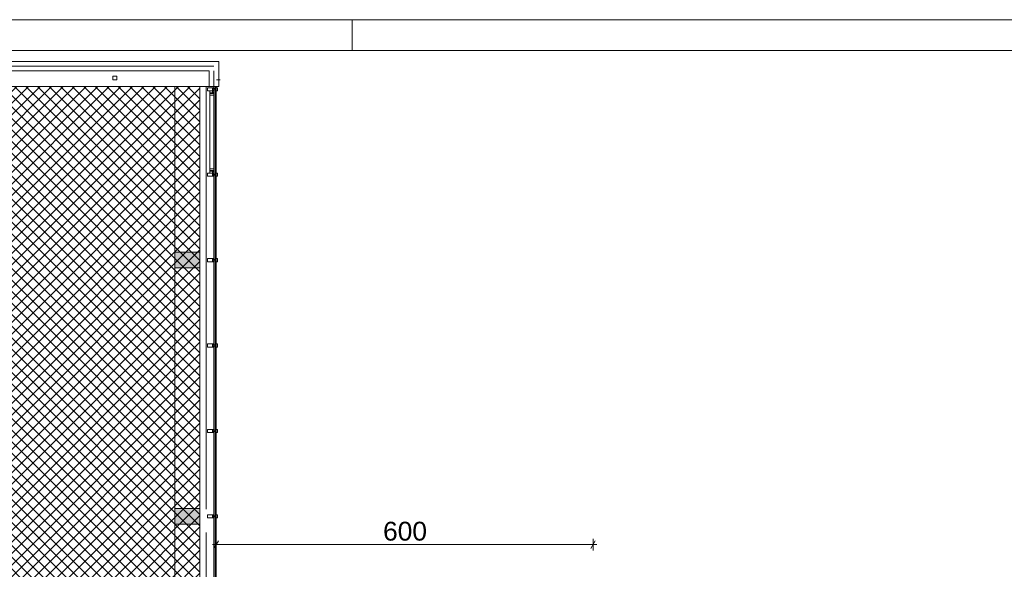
# Paper-space layout 'AP-05 STREFY POŻAROWE I EWAKUACJA - PIETRO 3' of a CAD drawing. Header units: millimetres. Extents: x 0 to 594, y 0 to 450.
# Tile 7 of 12: x 181 to 338, y 362 to 450. Entities that reach past the tile are written whole.
import ezdxf
from ezdxf.xclip import XClip

# ---------------------------------------------------------------- set-up
doc = ezdxf.new("R2010")
doc.units = ezdxf.units.MM
doc.header["$MEASUREMENT"] = 0
doc.header["$XCLIPFRAME"] = 0
doc.linetypes.add('DASHED', pattern=[2000, 1000, -1000])
doc.linetypes.add('DASHED2', pattern=[375, 250, -125])
for name, color, linetype, lineweight in [('A_Arkusz_Nr_pióra__1', 7, 'Continuous', 20), ('A_podkład_Nr_pióra__2', 8, 'Continuous', 13), ('A_wymiary_Nr_pióra__3', 30, 'Continuous', 13)]:
    doc.layers.add(name, color=color, linetype=linetype, lineweight=lineweight)
for name, color, linetype, lineweight, true_color in [('A_Arkusz_Nr_pióra__237', 7, 'Continuous', 5, 0x343434), ('A_podkład_Nr_pióra__254', 7, 'Continuous', 5, 0xfdfdfd), ('A_ppoż proj_Nr_pióra__71', 7, 'Continuous', 5, 0xcbfe65)]:
    doc.layers.add(name, color=color, linetype=linetype, lineweight=lineweight, true_color=true_color)
doc.layers.add('A_podrys', color=7, linetype='Continuous')
doc.styles.add('STYL_AUTOMATYCZNY_4', font='arial.ttf')
doc.linetypes.add('BATTING', pattern='A,0,[1,AP-05 STREFY POŻAROWE I EWAKUACJA - PIETRO 31.Shx,S=4.001,R=0,X=0,Y=0],-4.001,0', length=4.001)

# ---------------------------------------------------------------- blocks, each defined once
blk = doc.blocks.new('Rysunek_1_1', base_point=(-1568.88, -183.16))
at = {"layer": 'A_podkład_Nr_pióra__254', "linetype": 'Continuous', "lineweight": 5, "true_color": 0xfdfdfd}
for points in [[(205.77, 410.47), (209.77, 410.47), (209.77, 412.97), (205.77, 412.97)], [(205.77, 369.67), (209.77, 369.67), (209.77, 372.17), (205.77, 372.17)]]:
    blk.add_hatch(color=7, dxfattribs=at).paths.add_polyline_path(points)
at = {"layer": 'A_ppoż proj_Nr_pióra__71', "linetype": 'Continuous', "lineweight": 5, "true_color": 0xcbfe65}
h = blk.add_hatch(dxfattribs=at)
h.set_pattern_fill('bloczki_betonowe_0001', color=71, style=0, pattern_type=2)
h.set_pattern_definition([(45, (-1568.8778, -183.1554), (-0.9192388, 0.9192388), []), (135, (-1568.8778, -183.1554), (0.9192388, 0.9192388), [])])
h.paths.add_polyline_path([(76.18, 224.62), (76.18, 136.19), (204.68, 136.19), (204.68, 201.22), (215.42, 201.22), (215.42, 264.97), (204.02, 264.97), (204.02, 355.07), (209.77, 355.07), (209.77, 439.37), (173.23, 439.37), (173.23, 353.19), (76.18, 353.19), (76.18, 264.56), (143.73, 264.56), (143.73, 261.41), (165.33, 261.41), (165.33, 228.04), (143.73, 228.04), (143.73, 224.62)])
at = {"layer": 'A_podkład_Nr_pióra__2', "color": 8, "linetype": 'BATTING', "lineweight": 13}
for p, q in [((212, 442.62), (141.27, 442.62)), ((211.97, 439.39), (211.97, 441.87))]:
    blk.add_line(p, q, dxfattribs=at)
at = {"layer": 'A_podkład_Nr_pióra__2', "color": 8, "linetype": 'Continuous', "lineweight": 13}
for p, q in [((142.02, 443.37), (211.27, 443.37)), ((212.77, 443.37), (211.27, 443.37)), ((212.77, 439.37), (212.77, 443.37)), ((142.02, 441.87), (211.27, 441.87)), ((211.27, 439.37), (211.27, 441.87)), ((175.02, 439.37), (212.77, 439.37)), ((211.97, 439.17), (210.97, 439.17)), ((210.97, 439.17), (210.97, 438.67)), ((211.77, 438.37), (211.77, 439.17)), ((211.77, 439.02), (212.37, 439.02)), ((211.97, 439.39), (211.97, 438.47)), ((212.07, 439.39), (212.07, 372.08)), ((212.27, 439.39), (212.27, 372.08)), ((212.37, 439.39), (212.37, 439.17)), ((212.37, 438.67), (212.37, 439.17)), ((212.37, 439.17), (212.57, 439.17)), ((212.57, 439.17), (212.57, 438.67)), ((210.97, 438.67), (211.97, 438.67)), ((211.37, 438.67), (211.37, 437.97)), ((211.37, 438.37), (211.77, 438.37)), ((211.37, 438.27), (211.87, 438.27)), ((211.37, 426.27), (211.37, 437.97)), ((211.37, 437.97), (211.97, 437.97)), ((211.77, 438.82), (212.37, 438.82)), ((211.87, 438.27), (211.87, 438.47)), ((211.87, 438.47), (211.97, 438.47)), ((211.97, 437.97), (211.97, 438.47)), ((211.97, 437.97), (211.97, 426.27)), ((212.37, 438.67), (212.37, 425.57)), ((212.57, 438.67), (212.37, 438.67)), ((211.97, 425.57), (210.97, 425.57)), ((210.97, 425.57), (210.97, 425.07)), ((210.97, 425.07), (211.97, 425.07)), ((211.37, 425.57), (211.37, 426.27)), ((211.37, 426.27), (211.97, 426.27)), ((211.37, 425.97), (211.87, 425.97)), ((211.37, 425.87), (211.77, 425.87)), ((211.77, 425.07), (211.77, 425.87)), ((211.77, 425.42), (212.37, 425.42)), ((211.77, 425.22), (212.37, 425.22)), ((211.87, 425.97), (211.87, 425.77)), ((211.87, 425.77), (211.97, 425.77)), ((211.97, 426.27), (211.97, 425.77)), ((211.97, 425.77), (211.97, 372.08)), ((212.37, 425.07), (212.37, 425.57)), ((212.37, 425.57), (212.57, 425.57)), ((212.37, 425.07), (212.37, 411.97)), ((212.57, 425.07), (212.37, 425.07)), ((212.57, 425.57), (212.57, 425.07)), ((205.77, 410.47), (205.77, 412.97)), ((205.77, 412.97), (209.77, 412.97)), ((209.77, 412.97), (209.77, 410.47)), ((211.97, 411.97), (210.97, 411.97)), ((210.97, 411.97), (210.97, 411.47)), ((210.97, 411.47), (211.97, 411.47)), ((211.77, 411.47), (211.77, 411.97)), ((211.77, 411.82), (212.37, 411.82)), ((211.77, 411.62), (212.37, 411.62)), ((212.37, 411.47), (212.37, 411.97)), ((212.37, 411.97), (212.57, 411.97)), ((212.37, 411.47), (212.37, 398.37)), ((212.57, 411.47), (212.37, 411.47)), ((212.57, 411.97), (212.57, 411.47)), ((209.77, 410.47), (205.77, 410.47)), ((211.97, 398.37), (210.97, 398.37)), ((210.97, 398.37), (210.97, 397.87)), ((211.77, 397.87), (211.77, 398.37)), ((212.37, 397.87), (212.37, 398.37)), ((212.37, 398.37), (212.57, 398.37)), ((212.57, 398.37), (212.57, 397.87)), ((210.97, 397.87), (211.97, 397.87)), ((211.77, 398.22), (212.37, 398.22)), ((211.77, 398.02), (212.37, 398.02)), ((212.37, 397.87), (212.37, 384.77)), ((212.57, 397.87), (212.37, 397.87)), ((211.97, 384.77), (210.97, 384.77)), ((210.97, 384.77), (210.97, 384.27)), ((210.97, 384.27), (211.97, 384.27)), ((211.77, 384.27), (211.77, 384.77)), ((211.77, 384.62), (212.37, 384.62)), ((211.77, 384.42), (212.37, 384.42)), ((212.37, 384.27), (212.37, 384.77)), ((212.37, 384.77), (212.57, 384.77)), ((212.37, 384.27), (212.37, 372.08)), ((212.57, 384.27), (212.37, 384.27)), ((212.57, 384.77), (212.57, 384.27)), ((205.77, 372.05), (205.77, 372.17)), ((205.77, 372.17), (209.77, 372.17)), ((209.77, 372.17), (209.77, 372.08)), ((211.97, 372.08), (211.97, 355.07)), ((212.07, 372.08), (212.07, 355.07)), ((212.27, 372.08), (212.27, 355.07)), ((212.37, 372.08), (212.37, 357.07)), ((205.77, 369.67), (205.77, 371.15)), ((211.27, 371.17), (210.97, 371.17)), ((210.97, 371.17), (210.97, 370.67)), ((210.97, 370.67), (211.97, 370.67)), ((211.97, 371.17), (211.27, 371.17)), ((211.77, 370.67), (211.77, 371.17)), ((211.77, 371.02), (212.37, 371.02)), ((211.77, 370.82), (212.37, 370.82)), ((211.97, 371.17), (211.97, 370.67)), ((212.07, 371.02), (212.07, 370.82)), ((212.27, 371.02), (212.27, 370.82)), ((212.37, 370.67), (212.37, 371.17)), ((212.37, 371.17), (212.57, 371.17)), ((212.57, 370.67), (212.37, 370.67)), ((212.57, 371.17), (212.57, 370.67)), ((209.77, 369.67), (205.77, 369.67)), ((209.77, 369.84), (209.77, 369.67))]:
    blk.add_line(p, q, dxfattribs=at)
at = {"layer": 'A_podkład_Nr_pióra__2', "color": 8, "linetype": 'DASHED', "lineweight": 13}
for p, q in [((195.92, 441.02), (195.92, 440.42)), ((196.52, 441.02), (195.92, 441.02)), ((196.52, 440.42), (196.52, 441.02)), ((195.92, 440.42), (196.52, 440.42)), ((213.02, 440.42), (212.42, 440.42))]:
    blk.add_line(p, q, dxfattribs=at)
at = {"layer": 'A_podkład_Nr_pióra__2', "color": 8, "linetype": 'DASHED2', "lineweight": 13}
for p, q in [((205.77, 439.37), (205.77, 412.97)), ((209.77, 439.37), (209.77, 412.97)), ((210.77, 439.37), (210.77, 372.08)), ((205.77, 410.47), (205.77, 372.17)), ((209.77, 410.47), (209.77, 372.17)), ((205.77, 372.05), (205.77, 371.15)), ((209.77, 372.08), (209.77, 369.84)), ((205.77, 369.67), (205.77, 355.07)), ((209.77, 369.67), (209.77, 355.07)), ((210.77, 368.36), (210.77, 355.07))]:
    blk.add_line(p, q, dxfattribs=at)
at = {"layer": 'A_wymiary_Nr_pióra__3', "color": 30, "linetype": 'Continuous', "lineweight": 13}
for p, q in [((212.73, 367.05), (212.01, 365.8)), ((212.37, 365.49), (212.37, 367.36)), ((272.01, 365.8), (272.73, 367.05)), ((272.37, 365.49), (272.37, 367.36)), ((211.76, 366.42), (212.37, 366.42)), ((212.37, 366.42), (272.37, 366.42)), ((272.37, 366.42), (272.98, 366.42))]:
    blk.add_line(p, q, dxfattribs=at)
at = {"layer": 'A_wymiary_Nr_pióra__3', "color": 30, "linetype": 'Continuous', "lineweight": 13, "insert": (238.94, 367.02), "char_height": 3, "width": 6.8645, "attachment_point": 7, "style": 'STYL_AUTOMATYCZNY_4'}
blk.add_mtext('\\A1;{\\pql;\\fArial|b0|i0|c238|p0;\\W1.000000;600}', dxfattribs=at)

psp = doc.layouts.new('AP-05 STREFY POŻAROWE I EWAKUACJA - PIETRO 3')

# ---------------------------------------------------------------- linework, layer by layer
at = {"layer": 'A_Arkusz_Nr_pióra__1', "color": 7, "linetype": 'Continuous', "lineweight": 20}
psp.add_line((589.1, 445.1), (29.9, 445.1), dxfattribs=at)
at = {"layer": 'A_Arkusz_Nr_pióra__1', "color": 7, "linetype": 'Continuous', "lineweight": 20, "flags": 128}
psp.add_lwpolyline([(0, 450), (594, 450), (594, 0), (0, 0)], close=True, dxfattribs=at)
at = {"layer": 'A_Arkusz_Nr_pióra__237', "color": 250, "linetype": 'Continuous', "lineweight": 5, "true_color": 0x343434}
psp.add_line((234, 445.1), (234, 450), dxfattribs=at)

# ---------------------------------------------------------------- block references
at = {"layer": 'A_podrys', "color": 37, "linetype": 'Continuous', "lineweight": 5, "true_color": 0x656532}
ref = psp.add_blockref('Rysunek_1_1', (-1568.88, -183.16), dxfattribs=at)
XClip(ref).set_block_clipping_path([(42.3692666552, 84.482476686), (554.019266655, 445.1)])

doc.saveas('drawing.dxf')
